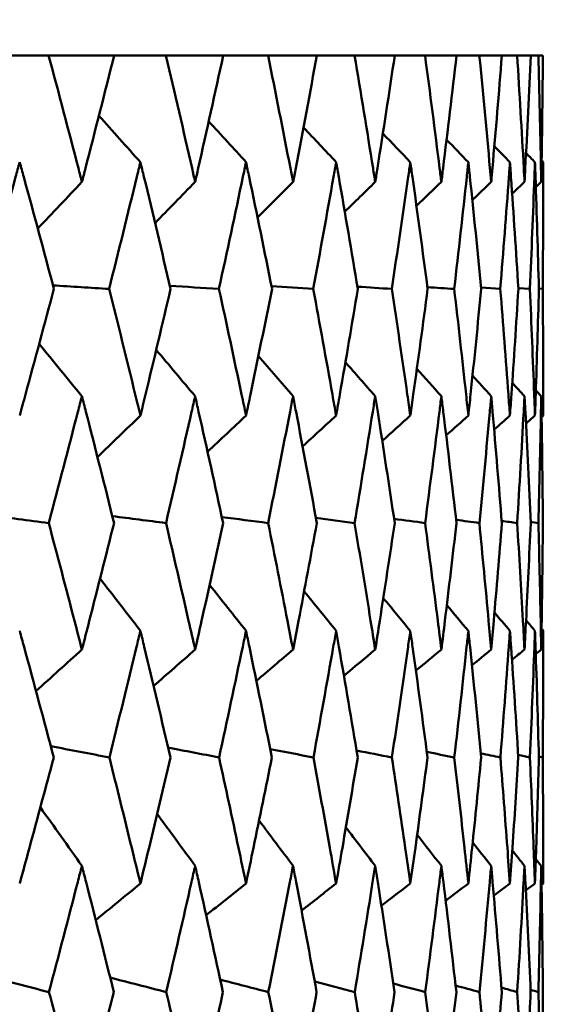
# Model space of a CAD drawing. Header units: millimetres. Extents: x 113 to 2969, y 62 to 2427.
# Tile 196 of 256: x 1380.62 to 1383.09, y 289.85 to 294.49. Entities that reach past the tile are written whole.
import ezdxf

# ---------------------------------------------------------------- set-up
doc = ezdxf.new("R2010")
doc.units = ezdxf.units.MM
doc.header["$LTSCALE"] = 12
doc.layers.add('Widoczne (ISO)', color=7, linetype='Continuous', lineweight=50)

msp = doc.modelspace()

# ---------------------------------------------------------------- linework, layer by layer
at = {"layer": 'Widoczne (ISO)'}
for p, q in [((1380.4801, 294.3264), (1380.7571, 294.3264)), ((1381.0666, 294.3264), (1380.7571, 294.3264)), ((1381.0666, 294.3264), (1381.3114, 294.3264)), ((1381.5821, 294.3264), (1381.3114, 294.3264)), ((1381.5821, 294.3264), (1381.7937, 294.3264)), ((1382.0246, 294.3264), (1381.7937, 294.3264)), ((1382.0246, 294.3264), (1382.2023, 294.3264)), ((1382.3925, 294.3264), (1382.2023, 294.3264)), ((1382.3925, 294.3264), (1382.5355, 294.3264)), ((1382.6842, 294.3264), (1382.5355, 294.3264)), ((1382.6842, 294.3264), (1382.7919, 294.3264)), ((1382.8985, 294.3264), (1382.7919, 294.3264)), ((1382.8985, 294.3264), (1382.9706, 294.3264)), ((1383.0347, 294.3264), (1382.9706, 294.3264)), ((1383.0347, 294.3264), (1383.0708, 294.3264)), ((1383.0922, 294.3264), (1383.0708, 294.3264)), ((1382.8004, 293.2299), (1382.891, 293.2237)), ((1382.9762, 293.2275), (1383.0306, 293.2237)), ((1383.0733, 293.225), (1383.0914, 293.2237)), ((1383.0344, 292.1238), (1383.0709, 292.1186)), ((1383.0731, 291.0158), (1383.0914, 291.0118))]:
    msp.add_line(p, q, dxfattribs=at)
msp.add_circle((1363.0943, 326.3264), 50, dxfattribs=at)
for points, knots in [([(1380.7571, 294.3264), (1380.8047, 294.1487), (1380.8515, 293.9711), (1380.9033, 293.7719), (1380.9089, 293.7503), (1380.9144, 293.7287)], [0, 0, 0, 0, 0.06135239, 0.06135239, 0.06879633, 0.06879633, 0.06879633, 0.06879633]), ([(1380.9144, 293.7287), (1380.92, 293.7503), (1380.9256, 293.7718), (1380.9769, 293.971), (1381.0221, 294.1487), (1381.0666, 294.3264)], [0.05393723, 0.05393723, 0.05393723, 0.05393723, 0.06137399, 0.06137399, 0.12273355, 0.12273355, 0.12273355, 0.12273355]), ([(1381.3114, 294.3264), (1381.3532, 294.1487), (1381.3943, 293.9711), (1381.4396, 293.7719), (1381.4445, 293.7503), (1381.4494, 293.7287)], [0, 0, 0, 0, 0.06135239, 0.06135239, 0.06879633, 0.06879633, 0.06879633, 0.06879633]), ([(1381.4494, 293.7287), (1381.4543, 293.7503), (1381.4591, 293.7718), (1381.5041, 293.971), (1381.5434, 294.1487), (1381.5821, 294.3264)], [0.05393723, 0.05393723, 0.05393723, 0.05393723, 0.06137399, 0.06137399, 0.12273355, 0.12273355, 0.12273355, 0.12273355]), ([(1381.7937, 294.3264), (1381.8297, 294.1487), (1381.8649, 293.9711), (1381.9036, 293.7719), (1381.9078, 293.7503), (1381.9119, 293.7287)], [0, 0, 0, 0, 0.06135239, 0.06135239, 0.06879633, 0.06879633, 0.06879633, 0.06879633]), ([(1381.9119, 293.7287), (1381.9161, 293.7503), (1381.9202, 293.7718), (1381.9585, 293.971), (1381.9919, 294.1487), (1382.0246, 294.3264)], [0.05393723, 0.05393723, 0.05393723, 0.05393723, 0.06137399, 0.06137399, 0.12273355, 0.12273355, 0.12273355, 0.12273355]), ([(1382.2023, 294.3264), (1382.2322, 294.1487), (1382.2614, 293.9711), (1382.2933, 293.7719), (1382.2968, 293.7503), (1382.3002, 293.7287)], [0, 0, 0, 0, 0.06135239, 0.06135239, 0.06879633, 0.06879633, 0.06879633, 0.06879633]), ([(1382.3002, 293.7287), (1382.3036, 293.7503), (1382.307, 293.7718), (1382.3385, 293.971), (1382.3659, 294.1487), (1382.3925, 294.3264)], [0.05393723, 0.05393723, 0.05393723, 0.05393723, 0.06137399, 0.06137399, 0.12273355, 0.12273355, 0.12273355, 0.12273355]), ([(1382.5355, 294.3264), (1382.5593, 294.1487), (1382.5823, 293.9711), (1382.6073, 293.7719), (1382.61, 293.7503), (1382.6126, 293.7287)], [0, 0, 0, 0, 0.06135239, 0.06135239, 0.06879633, 0.06879633, 0.06879633, 0.06879633]), ([(1382.6126, 293.7287), (1382.6153, 293.7503), (1382.618, 293.7718), (1382.6426, 293.971), (1382.6637, 294.1487), (1382.6842, 294.3264)], [0.05393723, 0.05393723, 0.05393723, 0.05393723, 0.06137399, 0.06137399, 0.12273355, 0.12273355, 0.12273355, 0.12273355]), ([(1382.7919, 294.3264), (1382.8095, 294.1487), (1382.8262, 293.9711), (1382.8442, 293.7719), (1382.8462, 293.7503), (1382.8481, 293.7287)], [0, 0, 0, 0, 0.06135239, 0.06135239, 0.06879633, 0.06879633, 0.06879633, 0.06879633]), ([(1382.8481, 293.7287), (1382.85, 293.7503), (1382.8519, 293.7718), (1382.8695, 293.971), (1382.8844, 294.1487), (1382.8985, 294.3264)], [0.05393723, 0.05393723, 0.05393723, 0.05393723, 0.06137399, 0.06137399, 0.12273355, 0.12273355, 0.12273355, 0.12273355]), ([(1382.9706, 294.3264), (1382.9818, 294.1487), (1382.9923, 293.9711), (1383.0032, 293.7719), (1383.0044, 293.7503), (1383.0055, 293.7287)], [0, 0, 0, 0, 0.06135239, 0.06135239, 0.06879633, 0.06879633, 0.06879633, 0.06879633]), ([(1383.0055, 293.7287), (1383.0067, 293.7503), (1383.0078, 293.7718), (1383.0183, 293.971), (1383.0269, 294.1487), (1383.0347, 294.3264)], [0.05393723, 0.05393723, 0.05393723, 0.05393723, 0.06137399, 0.06137399, 0.12273355, 0.12273355, 0.12273355, 0.12273355]), ([(1383.0708, 294.3264), (1383.0757, 294.1487), (1383.0799, 293.9711), (1383.0837, 293.7719), (1383.0841, 293.7503), (1383.0844, 293.7287)], [0, 0, 0, 0, 0.06135239, 0.06135239, 0.06879633, 0.06879633, 0.06879633, 0.06879633]), ([(1383.0844, 293.7287), (1383.0848, 293.7503), (1383.0852, 293.7718), (1383.0886, 293.971), (1383.0908, 294.1487), (1383.0922, 294.3264)], [0.05393723, 0.05393723, 0.05393723, 0.05393723, 0.06137399, 0.06137399, 0.12273355, 0.12273355, 0.12273355, 0.12273355]), ([(1380.6204, 293.8221), (1380.6141, 293.7989), (1380.6077, 293.7757), (1380.5528, 293.5763), (1380.5036, 293.4), (1380.4538, 293.2237)], [0.05804162, 0.05804162, 0.05804162, 0.05804162, 0.06605559, 0.06605559, 0.12689392, 0.12689392, 0.12689392, 0.12689392]), ([(1380.782, 293.2237), (1380.7352, 293.4), (1380.6877, 293.5762), (1380.6332, 293.7757), (1380.6268, 293.7989), (1380.6204, 293.8221)], [0.00523804, 0.00523804, 0.00523804, 0.00523804, 0.06606705, 0.06606705, 0.07409033, 0.07409033, 0.07409033, 0.07409033]), ([(1381.1909, 293.8221), (1381.1852, 293.7989), (1381.1796, 293.7757), (1381.131, 293.5763), (1381.0874, 293.4), (1381.0432, 293.2237)], [0.05804162, 0.05804162, 0.05804162, 0.05804162, 0.06605559, 0.06605559, 0.12689392, 0.12689392, 0.12689392, 0.12689392]), ([(1381.3332, 293.2237), (1381.2921, 293.4), (1381.2503, 293.5762), (1381.2021, 293.7757), (1381.1965, 293.7989), (1381.1909, 293.8221)], [0.00523804, 0.00523804, 0.00523804, 0.00523804, 0.06606705, 0.06606705, 0.07409033, 0.07409033, 0.07409033, 0.07409033]), ([(1381.6898, 293.8221), (1381.685, 293.7989), (1381.6801, 293.7757), (1381.6381, 293.5763), (1381.6003, 293.4), (1381.5618, 293.2237)], [0.05804162, 0.05804162, 0.05804162, 0.05804162, 0.06605559, 0.06605559, 0.12689392, 0.12689392, 0.12689392, 0.12689392]), ([(1381.8125, 293.2237), (1381.7772, 293.4), (1381.7412, 293.5762), (1381.6996, 293.7757), (1381.6947, 293.7989), (1381.6898, 293.8221)], [0.00523804, 0.00523804, 0.00523804, 0.00523804, 0.06606705, 0.06606705, 0.07409033, 0.07409033, 0.07409033, 0.07409033]), ([(1382.1154, 293.8221), (1382.1114, 293.7989), (1382.1073, 293.7757), (1382.0719, 293.5763), (1382.04, 293.4), (1382.0074, 293.2237)], [0.05804162, 0.05804162, 0.05804162, 0.05804162, 0.06605559, 0.06605559, 0.12689392, 0.12689392, 0.12689392, 0.12689392]), ([(1382.2179, 293.2237), (1382.1886, 293.4), (1382.1585, 293.5762), (1382.1236, 293.7757), (1382.1195, 293.7989), (1382.1154, 293.8221)], [0.00523804, 0.00523804, 0.00523804, 0.00523804, 0.06606705, 0.06606705, 0.07409033, 0.07409033, 0.07409033, 0.07409033]), ([(1382.466, 293.8221), (1382.4627, 293.7989), (1382.4594, 293.7757), (1382.4309, 293.5763), (1382.405, 293.4), (1382.3785, 293.2237)], [0.05804162, 0.05804162, 0.05804162, 0.05804162, 0.06605559, 0.06605559, 0.12689392, 0.12689392, 0.12689392, 0.12689392]), ([(1382.5479, 293.2237), (1382.5246, 293.4), (1382.5006, 293.5762), (1382.4725, 293.7757), (1382.4693, 293.7989), (1382.466, 293.8221)], [0.00523804, 0.00523804, 0.00523804, 0.00523804, 0.06606705, 0.06606705, 0.07409033, 0.07409033, 0.07409033, 0.07409033]), ([(1382.7401, 293.8221), (1382.7376, 293.7989), (1382.7351, 293.7757), (1382.7136, 293.5763), (1382.6938, 293.4), (1382.6734, 293.2237)], [0.05804162, 0.05804162, 0.05804162, 0.05804162, 0.06605559, 0.06605559, 0.12689392, 0.12689392, 0.12689392, 0.12689392]), ([(1382.801, 293.2237), (1382.7839, 293.4), (1382.7661, 293.5762), (1382.745, 293.7757), (1382.7425, 293.7989), (1382.7401, 293.8221)], [0.00523804, 0.00523804, 0.00523804, 0.00523804, 0.06606705, 0.06606705, 0.07409033, 0.07409033, 0.07409033, 0.07409033]), ([(1382.9366, 293.8221), (1382.9349, 293.7989), (1382.9333, 293.7757), (1382.9188, 293.5763), (1382.9053, 293.4), (1382.891, 293.2237)], [0.05804162, 0.05804162, 0.05804162, 0.05804162, 0.06605559, 0.06605559, 0.12689392, 0.12689392, 0.12689392, 0.12689392]), ([(1382.9764, 293.2237), (1382.9655, 293.4), (1382.9539, 293.5762), (1382.9399, 293.7757), (1382.9383, 293.7989), (1382.9366, 293.8221)], [0.00523804, 0.00523804, 0.00523804, 0.00523804, 0.06606705, 0.06606705, 0.07409033, 0.07409033, 0.07409033, 0.07409033]), ([(1383.0548, 293.8221), (1383.054, 293.7989), (1383.0532, 293.7757), (1383.0458, 293.5763), (1383.0386, 293.4), (1383.0306, 293.2237)], [0.05804162, 0.05804162, 0.05804162, 0.05804162, 0.06605559, 0.06605559, 0.12689392, 0.12689392, 0.12689392, 0.12689392]), ([(1383.0733, 293.2237), (1383.0687, 293.4), (1383.0634, 293.5762), (1383.0565, 293.7757), (1383.0557, 293.7989), (1383.0548, 293.8221)], [0.00523804, 0.00523804, 0.00523804, 0.00523804, 0.06606705, 0.06606705, 0.07409033, 0.07409033, 0.07409033, 0.07409033]), ([(1383.0943, 293.8221), (1383.0943, 293.7989), (1383.0943, 293.7757), (1383.0941, 293.5763), (1383.0931, 293.4), (1383.0914, 293.2237)], [0.05804162, 0.05804162, 0.05804162, 0.05804162, 0.06605559, 0.06605559, 0.12689392, 0.12689392, 0.12689392, 0.12689392]), ([(1380.6204, 292.6255), (1380.6296, 292.6589), (1380.6388, 292.6924), (1380.6932, 292.8918), (1380.7379, 293.0578), (1380.782, 293.2237)], [0.04993807, 0.04993807, 0.04993807, 0.04993807, 0.0614821, 0.0614821, 0.11877783, 0.11877783, 0.11877783, 0.11877783]), ([(1381.0432, 293.2237), (1381.0849, 293.0578), (1381.126, 292.8919), (1381.1746, 292.6924), (1381.1827, 292.659), (1381.1909, 292.6255)], [0.00418374, 0.00418374, 0.00418374, 0.00418374, 0.06147247, 0.06147247, 0.07302352, 0.07302352, 0.07302352, 0.07302352]), ([(1381.1909, 292.6255), (1381.199, 292.6589), (1381.207, 292.6924), (1381.2551, 292.8918), (1381.2945, 293.0578), (1381.3332, 293.2237)], [0.04993807, 0.04993807, 0.04993807, 0.04993807, 0.0614821, 0.0614821, 0.11877783, 0.11877783, 0.11877783, 0.11877783]), ([(1381.5618, 293.2237), (1381.5981, 293.0578), (1381.6337, 292.8919), (1381.6758, 292.6924), (1381.6828, 292.659), (1381.6898, 292.6255)], [0.00418374, 0.00418374, 0.00418374, 0.00418374, 0.06147247, 0.06147247, 0.07302352, 0.07302352, 0.07302352, 0.07302352]), ([(1381.6898, 292.6255), (1381.6968, 292.6589), (1381.7038, 292.6924), (1381.7453, 292.8918), (1381.7792, 293.0578), (1381.8125, 293.2237)], [0.04993807, 0.04993807, 0.04993807, 0.04993807, 0.0614821, 0.0614821, 0.11877783, 0.11877783, 0.11877783, 0.11877783]), ([(1382.0074, 293.2237), (1382.0382, 293.0578), (1382.0683, 292.8919), (1382.1036, 292.6924), (1382.1096, 292.659), (1382.1154, 292.6255)], [0.00418374, 0.00418374, 0.00418374, 0.00418374, 0.06147247, 0.06147247, 0.07302352, 0.07302352, 0.07302352, 0.07302352]), ([(1382.1154, 292.6255), (1382.1213, 292.6589), (1382.1272, 292.6924), (1382.1619, 292.8918), (1382.1903, 293.0578), (1382.2179, 293.2237)], [0.04993807, 0.04993807, 0.04993807, 0.04993807, 0.0614821, 0.0614821, 0.11877783, 0.11877783, 0.11877783, 0.11877783]), ([(1382.3785, 293.2237), (1382.4035, 293.0578), (1382.4279, 292.8919), (1382.4565, 292.6924), (1382.4612, 292.659), (1382.466, 292.6255)], [0.00418374, 0.00418374, 0.00418374, 0.00418374, 0.06147247, 0.06147247, 0.07302352, 0.07302352, 0.07302352, 0.07302352]), ([(1382.466, 292.6255), (1382.4707, 292.6589), (1382.4754, 292.6924), (1382.5033, 292.8918), (1382.5259, 293.0578), (1382.5479, 293.2237)], [0.04993807, 0.04993807, 0.04993807, 0.04993807, 0.0614821, 0.0614821, 0.11877783, 0.11877783, 0.11877783, 0.11877783]), ([(1382.6734, 293.2237), (1382.6927, 293.0578), (1382.7113, 292.8919), (1382.7329, 292.6924), (1382.7365, 292.659), (1382.7401, 292.6255)], [0.00418374, 0.00418374, 0.00418374, 0.00418374, 0.06147247, 0.06147247, 0.07302352, 0.07302352, 0.07302352, 0.07302352]), ([(1382.7401, 292.6255), (1382.7436, 292.6589), (1382.7472, 292.6924), (1382.7681, 292.8918), (1382.7849, 293.0578), (1382.801, 293.2237)], [0.04993807, 0.04993807, 0.04993807, 0.04993807, 0.0614821, 0.0614821, 0.11877783, 0.11877783, 0.11877783, 0.11877783]), ([(1382.891, 293.2237), (1382.9045, 293.0578), (1382.9173, 292.8919), (1382.9318, 292.6924), (1382.9342, 292.659), (1382.9366, 292.6255)], [0.00418374, 0.00418374, 0.00418374, 0.00418374, 0.06147247, 0.06147247, 0.07302352, 0.07302352, 0.07302352, 0.07302352]), ([(1382.9366, 292.6255), (1382.939, 292.6589), (1382.9413, 292.6924), (1382.9553, 292.8918), (1382.9662, 293.0578), (1382.9764, 293.2237)], [0.04993807, 0.04993807, 0.04993807, 0.04993807, 0.0614821, 0.0614821, 0.11877783, 0.11877783, 0.11877783, 0.11877783]), ([(1383.0306, 293.2237), (1383.0381, 293.0578), (1383.045, 292.8919), (1383.0524, 292.6924), (1383.0536, 292.659), (1383.0548, 292.6255)], [0.00418374, 0.00418374, 0.00418374, 0.00418374, 0.06147247, 0.06147247, 0.07302352, 0.07302352, 0.07302352, 0.07302352]), ([(1383.0548, 292.6255), (1383.056, 292.6589), (1383.0572, 292.6924), (1383.064, 292.8918), (1383.069, 293.0578), (1383.0733, 293.2237)], [0.04993807, 0.04993807, 0.04993807, 0.04993807, 0.0614821, 0.0614821, 0.11877783, 0.11877783, 0.11877783, 0.11877783]), ([(1383.0914, 293.2237), (1383.093, 293.0578), (1383.094, 292.8919), (1383.0943, 292.6924), (1383.0943, 292.659), (1383.0943, 292.6255)], [0.00418374, 0.00418374, 0.00418374, 0.00418374, 0.06147247, 0.06147247, 0.07302352, 0.07302352, 0.07302352, 0.07302352]), ([(1380.9144, 292.7175), (1380.9081, 292.693), (1380.9018, 292.6685), (1380.8501, 292.4689), (1380.8042, 292.2938), (1380.7576, 292.1186)], [0.06241522, 0.06241522, 0.06241522, 0.06241522, 0.0708546, 0.0708546, 0.13127416, 0.13127416, 0.13127416, 0.13127416]), ([(1381.0662, 292.1186), (1381.0226, 292.2937), (1380.9783, 292.4689), (1380.9271, 292.6685), (1380.9208, 292.693), (1380.9144, 292.7175)], [0.01044349, 0.01044349, 0.01044349, 0.01044349, 0.07085106, 0.07085106, 0.07930241, 0.07930241, 0.07930241, 0.07930241]), ([(1381.4494, 292.7175), (1381.4439, 292.693), (1381.4384, 292.6685), (1381.3931, 292.4689), (1381.3528, 292.2938), (1381.3118, 292.1186)], [0.06241522, 0.06241522, 0.06241522, 0.06241522, 0.0708546, 0.0708546, 0.13127416, 0.13127416, 0.13127416, 0.13127416]), ([(1381.5817, 292.1186), (1381.5438, 292.2937), (1381.5052, 292.4689), (1381.4604, 292.6685), (1381.4549, 292.693), (1381.4494, 292.7175)], [0.01044349, 0.01044349, 0.01044349, 0.01044349, 0.07085106, 0.07085106, 0.07930241, 0.07930241, 0.07930241, 0.07930241]), ([(1381.9119, 292.7175), (1381.9072, 292.693), (1381.9025, 292.6685), (1381.8639, 292.4689), (1381.8293, 292.2938), (1381.7941, 292.1186)], [0.06241522, 0.06241522, 0.06241522, 0.06241522, 0.0708546, 0.0708546, 0.13127416, 0.13127416, 0.13127416, 0.13127416]), ([(1382.0243, 292.1186), (1381.9923, 292.2937), (1381.9595, 292.4689), (1381.9213, 292.6685), (1381.9166, 292.693), (1381.9119, 292.7175)], [0.01044349, 0.01044349, 0.01044349, 0.01044349, 0.07085106, 0.07085106, 0.07930241, 0.07930241, 0.07930241, 0.07930241]), ([(1382.3002, 292.7175), (1382.2963, 292.693), (1382.2924, 292.6685), (1382.2606, 292.4689), (1382.2319, 292.2938), (1382.2026, 292.1186)], [0.06241522, 0.06241522, 0.06241522, 0.06241522, 0.0708546, 0.0708546, 0.13127416, 0.13127416, 0.13127416, 0.13127416]), ([(1382.3922, 292.1186), (1382.3661, 292.2937), (1382.3393, 292.4689), (1382.3079, 292.6685), (1382.3041, 292.693), (1382.3002, 292.7175)], [0.01044349, 0.01044349, 0.01044349, 0.01044349, 0.07085106, 0.07085106, 0.07930241, 0.07930241, 0.07930241, 0.07930241]), ([(1382.6126, 292.7175), (1382.6096, 292.693), (1382.6066, 292.6685), (1382.5816, 292.4689), (1382.559, 292.2938), (1382.5357, 292.1186)], [0.06241522, 0.06241522, 0.06241522, 0.06241522, 0.0708546, 0.0708546, 0.13127416, 0.13127416, 0.13127416, 0.13127416]), ([(1382.684, 292.1186), (1382.6639, 292.2937), (1382.6432, 292.4689), (1382.6187, 292.6685), (1382.6157, 292.693), (1382.6126, 292.7175)], [0.01044349, 0.01044349, 0.01044349, 0.01044349, 0.07085106, 0.07085106, 0.07930241, 0.07930241, 0.07930241, 0.07930241]), ([(1382.8481, 292.7175), (1382.8459, 292.693), (1382.8437, 292.6685), (1382.8258, 292.4689), (1382.8093, 292.2938), (1382.7921, 292.1186)], [0.06241522, 0.06241522, 0.06241522, 0.06241522, 0.0708546, 0.0708546, 0.13127416, 0.13127416, 0.13127416, 0.13127416]), ([(1382.8984, 292.1186), (1382.8845, 292.2937), (1382.8699, 292.4689), (1382.8524, 292.6685), (1382.8503, 292.693), (1382.8481, 292.7175)], [0.01044349, 0.01044349, 0.01044349, 0.01044349, 0.07085106, 0.07085106, 0.07930241, 0.07930241, 0.07930241, 0.07930241]), ([(1383.0055, 292.7175), (1383.0042, 292.693), (1383.0029, 292.6685), (1382.992, 292.4689), (1382.9817, 292.2938), (1382.9707, 292.1186)], [0.06241522, 0.06241522, 0.06241522, 0.06241522, 0.0708546, 0.0708546, 0.13127416, 0.13127416, 0.13127416, 0.13127416]), ([(1383.0347, 292.1186), (1383.027, 292.2937), (1383.0186, 292.4689), (1383.0082, 292.6685), (1383.0069, 292.693), (1383.0055, 292.7175)], [0.01044349, 0.01044349, 0.01044349, 0.01044349, 0.07085106, 0.07085106, 0.07930241, 0.07930241, 0.07930241, 0.07930241]), ([(1383.0844, 292.7175), (1383.084, 292.693), (1383.0836, 292.6685), (1383.0798, 292.4689), (1383.0757, 292.2938), (1383.0709, 292.1186)], [0.06241522, 0.06241522, 0.06241522, 0.06241522, 0.0708546, 0.0708546, 0.13127416, 0.13127416, 0.13127416, 0.13127416]), ([(1383.0922, 292.1186), (1383.0908, 292.2937), (1383.0886, 292.4689), (1383.0853, 292.6685), (1383.0849, 292.693), (1383.0844, 292.7175)], [0.01044349, 0.01044349, 0.01044349, 0.01044349, 0.07085106, 0.07085106, 0.07930241, 0.07930241, 0.07930241, 0.07930241]), ([(1380.7576, 292.1186), (1380.7987, 291.9645), (1380.8393, 291.8105), (1380.8911, 291.6113), (1380.9028, 291.5662), (1380.9144, 291.521)], [0.00838421, 0.00838421, 0.00838421, 0.00838421, 0.06155515, 0.06155515, 0.07712864, 0.07712864, 0.07712864, 0.07712864]), ([(1380.9144, 291.521), (1380.9261, 291.5661), (1380.9377, 291.6112), (1380.9887, 291.8104), (1381.0277, 291.9645), (1381.0662, 292.1186)], [0.04598621, 0.04598621, 0.04598621, 0.04598621, 0.06155279, 0.06155279, 0.11473062, 0.11473062, 0.11473062, 0.11473062]), ([(1381.3118, 292.1186), (1381.3479, 291.9645), (1381.3836, 291.8105), (1381.429, 291.6113), (1381.4392, 291.5662), (1381.4494, 291.521)], [0.00838421, 0.00838421, 0.00838421, 0.00838421, 0.06155515, 0.06155515, 0.07712864, 0.07712864, 0.07712864, 0.07712864]), ([(1381.4494, 291.521), (1381.4596, 291.5661), (1381.4697, 291.6112), (1381.5143, 291.8104), (1381.5483, 291.9645), (1381.5817, 292.1186)], [0.04598621, 0.04598621, 0.04598621, 0.04598621, 0.06155279, 0.06155279, 0.11473062, 0.11473062, 0.11473062, 0.11473062]), ([(1381.7941, 292.1186), (1381.8252, 291.9645), (1381.8557, 291.8105), (1381.8945, 291.6113), (1381.9032, 291.5662), (1381.9119, 291.521)], [0.00838421, 0.00838421, 0.00838421, 0.00838421, 0.06155515, 0.06155515, 0.07712864, 0.07712864, 0.07712864, 0.07712864]), ([(1381.9119, 291.521), (1381.9206, 291.5661), (1381.9293, 291.6112), (1381.9672, 291.8104), (1381.996, 291.9645), (1382.0243, 292.1186)], [0.04598621, 0.04598621, 0.04598621, 0.04598621, 0.06155279, 0.06155279, 0.11473062, 0.11473062, 0.11473062, 0.11473062]), ([(1382.2026, 292.1186), (1382.2285, 291.9645), (1382.2538, 291.8105), (1382.2858, 291.6113), (1382.293, 291.5662), (1382.3002, 291.521)], [0.00838421, 0.00838421, 0.00838421, 0.00838421, 0.06155515, 0.06155515, 0.07712864, 0.07712864, 0.07712864, 0.07712864]), ([(1382.3002, 291.521), (1382.3073, 291.5661), (1382.3144, 291.6112), (1382.3456, 291.8104), (1382.3692, 291.9645), (1382.3922, 292.1186)], [0.04598621, 0.04598621, 0.04598621, 0.04598621, 0.06155279, 0.06155279, 0.11473062, 0.11473062, 0.11473062, 0.11473062]), ([(1382.5357, 292.1186), (1382.5563, 291.9645), (1382.5763, 291.8105), (1382.6014, 291.6113), (1382.607, 291.5662), (1382.6126, 291.521)], [0.00838421, 0.00838421, 0.00838421, 0.00838421, 0.06155515, 0.06155515, 0.07712864, 0.07712864, 0.07712864, 0.07712864]), ([(1382.6126, 291.521), (1382.6182, 291.5661), (1382.6238, 291.6112), (1382.6481, 291.8104), (1382.6663, 291.9645), (1382.684, 292.1186)], [0.04598621, 0.04598621, 0.04598621, 0.04598621, 0.06155279, 0.06155279, 0.11473062, 0.11473062, 0.11473062, 0.11473062]), ([(1382.7921, 292.1186), (1382.8072, 291.9645), (1382.8218, 291.8105), (1382.84, 291.6113), (1382.8441, 291.5662), (1382.8481, 291.521)], [0.00838421, 0.00838421, 0.00838421, 0.00838421, 0.06155515, 0.06155515, 0.07712864, 0.07712864, 0.07712864, 0.07712864]), ([(1382.8481, 291.521), (1382.8521, 291.5661), (1382.8561, 291.6112), (1382.8733, 291.8104), (1382.8862, 291.9645), (1382.8984, 292.1186)], [0.04598621, 0.04598621, 0.04598621, 0.04598621, 0.06155279, 0.06155279, 0.11473062, 0.11473062, 0.11473062, 0.11473062]), ([(1382.9707, 292.1186), (1382.9804, 291.9645), (1382.9896, 291.8105), (1383.0007, 291.6113), (1383.0031, 291.5662), (1383.0055, 291.521)], [0.00838421, 0.00838421, 0.00838421, 0.00838421, 0.06155515, 0.06155515, 0.07712864, 0.07712864, 0.07712864, 0.07712864]), ([(1383.0055, 291.521), (1383.008, 291.5661), (1383.0103, 291.6112), (1383.0206, 291.8104), (1383.0279, 291.9645), (1383.0347, 292.1186)], [0.04598621, 0.04598621, 0.04598621, 0.04598621, 0.06155279, 0.06155279, 0.11473062, 0.11473062, 0.11473062, 0.11473062]), ([(1383.0709, 292.1186), (1383.0751, 291.9645), (1383.0788, 291.8105), (1383.0828, 291.6113), (1383.0836, 291.5662), (1383.0844, 291.521)], [0.00838421, 0.00838421, 0.00838421, 0.00838421, 0.06155515, 0.06155515, 0.07712864, 0.07712864, 0.07712864, 0.07712864]), ([(1383.0844, 291.521), (1383.0852, 291.5661), (1383.086, 291.6112), (1383.0891, 291.8104), (1383.091, 291.9645), (1383.0922, 292.1186)], [0.04598621, 0.04598621, 0.04598621, 0.04598621, 0.06155279, 0.06155279, 0.11473062, 0.11473062, 0.11473062, 0.11473062]), ([(1380.7811, 291.0118), (1380.7351, 291.1858), (1380.6884, 291.3598), (1380.6343, 291.5592), (1380.6274, 291.5845), (1380.6204, 291.6098)], [0.01556037, 0.01556037, 0.01556037, 0.01556037, 0.07555527, 0.07555527, 0.08428623, 0.08428623, 0.08428623, 0.08428623]), ([(1381.1909, 291.6098), (1381.1848, 291.5845), (1381.1786, 291.5593), (1381.1303, 291.3599), (1381.0875, 291.1859), (1381.0441, 291.0118)], [0.06686277, 0.06686277, 0.06686277, 0.06686277, 0.07557848, 0.07557848, 0.13558897, 0.13558897, 0.13558897, 0.13558897]), ([(1381.3325, 291.0118), (1381.292, 291.1858), (1381.2509, 291.3598), (1381.2031, 291.5592), (1381.197, 291.5845), (1381.1909, 291.6098)], [0.01556037, 0.01556037, 0.01556037, 0.01556037, 0.07555527, 0.07555527, 0.08428623, 0.08428623, 0.08428623, 0.08428623]), ([(1381.6898, 291.6098), (1381.6846, 291.5845), (1381.6793, 291.5593), (1381.6375, 291.3599), (1381.6003, 291.1859), (1381.5625, 291.0118)], [0.06686277, 0.06686277, 0.06686277, 0.06686277, 0.07557848, 0.07557848, 0.13558897, 0.13558897, 0.13558897, 0.13558897]), ([(1381.8119, 291.0118), (1381.7771, 291.1858), (1381.7417, 291.3598), (1381.7004, 291.5592), (1381.6951, 291.5845), (1381.6898, 291.6098)], [0.01556037, 0.01556037, 0.01556037, 0.01556037, 0.07555527, 0.07555527, 0.08428623, 0.08428623, 0.08428623, 0.08428623]), ([(1382.1154, 291.6098), (1382.111, 291.5845), (1382.1066, 291.5593), (1382.0714, 291.3599), (1382.0401, 291.1859), (1382.0081, 291.0118)], [0.06686277, 0.06686277, 0.06686277, 0.06686277, 0.07557848, 0.07557848, 0.13558897, 0.13558897, 0.13558897, 0.13558897]), ([(1382.2174, 291.0118), (1382.1885, 291.1858), (1382.159, 291.3598), (1382.1243, 291.5592), (1382.1199, 291.5845), (1382.1154, 291.6098)], [0.01556037, 0.01556037, 0.01556037, 0.01556037, 0.07555527, 0.07555527, 0.08428623, 0.08428623, 0.08428623, 0.08428623]), ([(1382.466, 291.6098), (1382.4624, 291.5845), (1382.4588, 291.5593), (1382.4305, 291.3599), (1382.4051, 291.1859), (1382.379, 291.0118)], [0.06686277, 0.06686277, 0.06686277, 0.06686277, 0.07557848, 0.07557848, 0.13558897, 0.13558897, 0.13558897, 0.13558897]), ([(1382.5474, 291.0118), (1382.5245, 291.1858), (1382.5009, 291.3598), (1382.4731, 291.5592), (1382.4695, 291.5845), (1382.466, 291.6098)], [0.01556037, 0.01556037, 0.01556037, 0.01556037, 0.07555527, 0.07555527, 0.08428623, 0.08428623, 0.08428623, 0.08428623]), ([(1382.7401, 291.6098), (1382.7374, 291.5845), (1382.7347, 291.5593), (1382.7133, 291.3599), (1382.6939, 291.1859), (1382.6738, 291.0118)], [0.06686277, 0.06686277, 0.06686277, 0.06686277, 0.07557848, 0.07557848, 0.13558897, 0.13558897, 0.13558897, 0.13558897]), ([(1382.8007, 291.0118), (1382.7839, 291.1858), (1382.7663, 291.3598), (1382.7454, 291.5592), (1382.7427, 291.5845), (1382.7401, 291.6098)], [0.01556037, 0.01556037, 0.01556037, 0.01556037, 0.07555527, 0.07555527, 0.08428623, 0.08428623, 0.08428623, 0.08428623]), ([(1382.9366, 291.6098), (1382.9348, 291.5845), (1382.933, 291.5593), (1382.9186, 291.3599), (1382.9053, 291.1859), (1382.8913, 291.0118)], [0.06686277, 0.06686277, 0.06686277, 0.06686277, 0.07557848, 0.07557848, 0.13558897, 0.13558897, 0.13558897, 0.13558897]), ([(1382.9762, 291.0118), (1382.9655, 291.1858), (1382.9541, 291.3598), (1382.9402, 291.5592), (1382.9384, 291.5845), (1382.9366, 291.6098)], [0.01556037, 0.01556037, 0.01556037, 0.01556037, 0.07555527, 0.07555527, 0.08428623, 0.08428623, 0.08428623, 0.08428623]), ([(1383.0548, 291.6098), (1383.0539, 291.5845), (1383.053, 291.5593), (1383.0457, 291.3599), (1383.0386, 291.1859), (1383.0307, 291.0118)], [0.06686277, 0.06686277, 0.06686277, 0.06686277, 0.07557848, 0.07557848, 0.13558897, 0.13558897, 0.13558897, 0.13558897]), ([(1383.0732, 291.0118), (1383.0687, 291.1858), (1383.0635, 291.3598), (1383.0566, 291.5592), (1383.0557, 291.5845), (1383.0548, 291.6098)], [0.01556037, 0.01556037, 0.01556037, 0.01556037, 0.07555527, 0.07555527, 0.08428623, 0.08428623, 0.08428623, 0.08428623]), ([(1383.0943, 291.6098), (1383.0943, 291.5845), (1383.0943, 291.5593), (1383.0941, 291.3599), (1383.0931, 291.1859), (1383.0914, 291.0118)], [0.06686277, 0.06686277, 0.06686277, 0.06686277, 0.07557848, 0.07557848, 0.13558897, 0.13558897, 0.13558897, 0.13558897]), ([(1380.6204, 290.4163), (1380.6359, 290.4728), (1380.6513, 290.5293), (1380.7053, 290.7278), (1380.7434, 290.8698), (1380.7811, 291.0118)], [0.04208868, 0.04208868, 0.04208868, 0.04208868, 0.06158988, 0.06158988, 0.11059803, 0.11059803, 0.11059803, 0.11059803]), ([(1381.0441, 291.0118), (1381.0797, 290.8698), (1381.1148, 290.7278), (1381.1634, 290.5293), (1381.1772, 290.4728), (1381.1909, 290.4163)], [0.01259731, 0.01259731, 0.01259731, 0.01259731, 0.06159863, 0.06159863, 0.08110666, 0.08110666, 0.08110666, 0.08110666]), ([(1381.1909, 290.4163), (1381.2045, 290.4728), (1381.2181, 290.5293), (1381.2657, 290.7278), (1381.2993, 290.8698), (1381.3325, 291.0118)], [0.04208868, 0.04208868, 0.04208868, 0.04208868, 0.06158988, 0.06158988, 0.11059803, 0.11059803, 0.11059803, 0.11059803]), ([(1381.5625, 291.0118), (1381.5935, 290.8698), (1381.624, 290.7278), (1381.6661, 290.5293), (1381.678, 290.4728), (1381.6898, 290.4163)], [0.01259731, 0.01259731, 0.01259731, 0.01259731, 0.06159863, 0.06159863, 0.08110666, 0.08110666, 0.08110666, 0.08110666]), ([(1381.6898, 290.4163), (1381.7017, 290.4728), (1381.7134, 290.5293), (1381.7545, 290.7278), (1381.7834, 290.8698), (1381.8119, 291.0118)], [0.04208868, 0.04208868, 0.04208868, 0.04208868, 0.06158988, 0.06158988, 0.11059803, 0.11059803, 0.11059803, 0.11059803]), ([(1382.0081, 291.0118), (1382.0343, 290.8698), (1382.0601, 290.7278), (1382.0955, 290.5293), (1382.1055, 290.4728), (1382.1154, 290.4163)], [0.01259731, 0.01259731, 0.01259731, 0.01259731, 0.06159863, 0.06159863, 0.08110666, 0.08110666, 0.08110666, 0.08110666]), ([(1382.1154, 290.4163), (1382.1254, 290.4728), (1382.1352, 290.5293), (1382.1696, 290.7278), (1382.1937, 290.8698), (1382.2174, 291.0118)], [0.04208868, 0.04208868, 0.04208868, 0.04208868, 0.06158988, 0.06158988, 0.11059803, 0.11059803, 0.11059803, 0.11059803]), ([(1382.379, 291.0118), (1382.4004, 290.8698), (1382.4213, 290.7278), (1382.4499, 290.5293), (1382.458, 290.4728), (1382.466, 290.4163)], [0.01259731, 0.01259731, 0.01259731, 0.01259731, 0.06159863, 0.06159863, 0.08110666, 0.08110666, 0.08110666, 0.08110666]), ([(1382.466, 290.4163), (1382.474, 290.4728), (1382.4819, 290.5293), (1382.5094, 290.7278), (1382.5287, 290.8698), (1382.5474, 291.0118)], [0.04208868, 0.04208868, 0.04208868, 0.04208868, 0.06158988, 0.06158988, 0.11059803, 0.11059803, 0.11059803, 0.11059803]), ([(1382.6738, 291.0118), (1382.6902, 290.8698), (1382.7062, 290.7278), (1382.7279, 290.5293), (1382.734, 290.4728), (1382.7401, 290.4163)], [0.01259731, 0.01259731, 0.01259731, 0.01259731, 0.06159863, 0.06159863, 0.08110666, 0.08110666, 0.08110666, 0.08110666]), ([(1382.7401, 290.4163), (1382.7461, 290.4728), (1382.752, 290.5293), (1382.7726, 290.7278), (1382.7869, 290.8698), (1382.8007, 291.0118)], [0.04208868, 0.04208868, 0.04208868, 0.04208868, 0.06158988, 0.06158988, 0.11059803, 0.11059803, 0.11059803, 0.11059803]), ([(1382.8913, 291.0118), (1382.9028, 290.8698), (1382.9138, 290.7278), (1382.9285, 290.5293), (1382.9326, 290.4728), (1382.9366, 290.4163)], [0.01259731, 0.01259731, 0.01259731, 0.01259731, 0.06159863, 0.06159863, 0.08110666, 0.08110666, 0.08110666, 0.08110666]), ([(1382.9366, 290.4163), (1382.9406, 290.4728), (1382.9446, 290.5293), (1382.9582, 290.7278), (1382.9674, 290.8698), (1382.9762, 291.0118)], [0.04208868, 0.04208868, 0.04208868, 0.04208868, 0.06158988, 0.06158988, 0.11059803, 0.11059803, 0.11059803, 0.11059803]), ([(1383.0307, 291.0118), (1383.0371, 290.8698), (1383.0431, 290.7278), (1383.0507, 290.5293), (1383.0528, 290.4728), (1383.0548, 290.4163)], [0.01259731, 0.01259731, 0.01259731, 0.01259731, 0.06159863, 0.06159863, 0.08110666, 0.08110666, 0.08110666, 0.08110666]), ([(1383.0548, 290.4163), (1383.0569, 290.4728), (1383.0588, 290.5293), (1383.0653, 290.7278), (1383.0695, 290.8698), (1383.0732, 291.0118)], [0.04208868, 0.04208868, 0.04208868, 0.04208868, 0.06158988, 0.06158988, 0.11059803, 0.11059803, 0.11059803, 0.11059803]), ([(1383.0914, 291.0118), (1383.0928, 290.8698), (1383.0937, 290.7278), (1383.0942, 290.5293), (1383.0943, 290.4728), (1383.0943, 290.4163)], [0.01259731, 0.01259731, 0.01259731, 0.01259731, 0.06159863, 0.06159863, 0.08110666, 0.08110666, 0.08110666, 0.08110666]), ([(1380.9144, 290.5001), (1380.9079, 290.4745), (1380.9013, 290.449), (1380.8501, 290.2504), (1380.8048, 290.0773), (1380.7589, 289.9042)], [0.07138254, 0.07138254, 0.07138254, 0.07138254, 0.08018544, 0.08018544, 0.13983561, 0.13983561, 0.13983561, 0.13983561]), ([(1381.0649, 289.9042), (1381.022, 290.0773), (1380.9784, 290.2503), (1380.9276, 290.4489), (1380.921, 290.4745), (1380.9144, 290.5001)], [0.02053386, 0.02053386, 0.02053386, 0.02053386, 0.08016461, 0.08016461, 0.08898694, 0.08898694, 0.08898694, 0.08898694]), ([(1381.4494, 290.5001), (1381.4437, 290.4745), (1381.4379, 290.449), (1381.3931, 290.2504), (1381.3533, 290.0773), (1381.313, 289.9042)], [0.07138254, 0.07138254, 0.07138254, 0.07138254, 0.08018544, 0.08018544, 0.13983561, 0.13983561, 0.13983561, 0.13983561]), ([(1381.5806, 289.9042), (1381.5433, 290.0773), (1381.5053, 290.2503), (1381.4609, 290.4489), (1381.4552, 290.4745), (1381.4494, 290.5001)], [0.02053386, 0.02053386, 0.02053386, 0.02053386, 0.08016461, 0.08016461, 0.08898694, 0.08898694, 0.08898694, 0.08898694]), ([(1381.9119, 290.5001), (1381.907, 290.4745), (1381.9021, 290.449), (1381.8638, 290.2504), (1381.8298, 290.0773), (1381.7951, 289.9042)], [0.07138254, 0.07138254, 0.07138254, 0.07138254, 0.08018544, 0.08018544, 0.13983561, 0.13983561, 0.13983561, 0.13983561]), ([(1382.0234, 289.9042), (1381.9918, 290.0773), (1381.9596, 290.2503), (1381.9217, 290.4489), (1381.9168, 290.4745), (1381.9119, 290.5001)], [0.02053386, 0.02053386, 0.02053386, 0.02053386, 0.08016461, 0.08016461, 0.08898694, 0.08898694, 0.08898694, 0.08898694]), ([(1382.3002, 290.5001), (1382.2962, 290.4745), (1382.2921, 290.449), (1382.2605, 290.2504), (1382.2323, 290.0773), (1382.2034, 289.9042)], [0.07138254, 0.07138254, 0.07138254, 0.07138254, 0.08018544, 0.08018544, 0.13983561, 0.13983561, 0.13983561, 0.13983561]), ([(1382.3915, 289.9042), (1382.3658, 290.0773), (1382.3394, 290.2503), (1382.3082, 290.4489), (1382.3042, 290.4745), (1382.3002, 290.5001)], [0.02053386, 0.02053386, 0.02053386, 0.02053386, 0.08016461, 0.08016461, 0.08898694, 0.08898694, 0.08898694, 0.08898694]), ([(1382.6126, 290.5001), (1382.6095, 290.4745), (1382.6063, 290.449), (1382.5816, 290.2504), (1382.5593, 290.0773), (1382.5364, 289.9042)], [0.07138254, 0.07138254, 0.07138254, 0.07138254, 0.08018544, 0.08018544, 0.13983561, 0.13983561, 0.13983561, 0.13983561]), ([(1382.6834, 289.9042), (1382.6637, 290.0773), (1382.6432, 290.2503), (1382.6189, 290.4489), (1382.6158, 290.4745), (1382.6126, 290.5001)], [0.02053386, 0.02053386, 0.02053386, 0.02053386, 0.08016461, 0.08016461, 0.08898694, 0.08898694, 0.08898694, 0.08898694]), ([(1382.8481, 290.5001), (1382.8458, 290.4745), (1382.8435, 290.449), (1382.8257, 290.2504), (1382.8095, 290.0773), (1382.7926, 289.9042)], [0.07138254, 0.07138254, 0.07138254, 0.07138254, 0.08018544, 0.08018544, 0.13983561, 0.13983561, 0.13983561, 0.13983561]), ([(1382.898, 289.9042), (1382.8843, 290.0773), (1382.8699, 290.2503), (1382.8526, 290.4489), (1382.8503, 290.4745), (1382.8481, 290.5001)], [0.02053386, 0.02053386, 0.02053386, 0.02053386, 0.08016461, 0.08016461, 0.08898694, 0.08898694, 0.08898694, 0.08898694]), ([(1383.0055, 290.5001), (1383.0042, 290.4745), (1383.0028, 290.449), (1382.992, 290.2504), (1382.9819, 290.0773), (1382.971, 289.9042)], [0.07138254, 0.07138254, 0.07138254, 0.07138254, 0.08018544, 0.08018544, 0.13983561, 0.13983561, 0.13983561, 0.13983561]), ([(1383.0344, 289.9042), (1383.0269, 290.0773), (1383.0186, 290.2503), (1383.0083, 290.4489), (1383.0069, 290.4745), (1383.0055, 290.5001)], [0.02053386, 0.02053386, 0.02053386, 0.02053386, 0.08016461, 0.08016461, 0.08898694, 0.08898694, 0.08898694, 0.08898694]), ([(1383.0844, 290.5001), (1383.084, 290.4745), (1383.0835, 290.449), (1383.0797, 290.2504), (1383.0757, 290.0773), (1383.071, 289.9042)], [0.07138254, 0.07138254, 0.07138254, 0.07138254, 0.08018544, 0.08018544, 0.13983561, 0.13983561, 0.13983561, 0.13983561]), ([(1383.0922, 289.9042), (1383.0908, 290.0773), (1383.0886, 290.2503), (1383.0853, 290.4489), (1383.0849, 290.4745), (1383.0844, 290.5001)], [0.02053386, 0.02053386, 0.02053386, 0.02053386, 0.08016461, 0.08016461, 0.08898694, 0.08898694, 0.08898694, 0.08898694]), ([(1380.7589, 289.9042), (1380.7935, 289.7745), (1380.8278, 289.6448), (1380.8794, 289.4474), (1380.8969, 289.3798), (1380.9144, 289.3121)], [0.01681985, 0.01681985, 0.01681985, 0.01681985, 0.06159108, 0.06159108, 0.08495433, 0.08495433, 0.08495433, 0.08495433]), ([(1380.9144, 289.3121), (1380.9319, 289.3797), (1380.9493, 289.4474), (1380.9997, 289.6448), (1381.0325, 289.7745), (1381.0649, 289.9042)], [0.03825175, 0.03825175, 0.03825175, 0.03825175, 0.06160817, 0.06160817, 0.10638617, 0.10638617, 0.10638617, 0.10638617]), ([(1381.313, 289.9042), (1381.3434, 289.7745), (1381.3735, 289.6448), (1381.4187, 289.4474), (1381.4341, 289.3798), (1381.4494, 289.3121)], [0.01681985, 0.01681985, 0.01681985, 0.01681985, 0.06159108, 0.06159108, 0.08495433, 0.08495433, 0.08495433, 0.08495433]), ([(1381.4494, 289.3121), (1381.4647, 289.3797), (1381.4799, 289.4474), (1381.5239, 289.6448), (1381.5525, 289.7745), (1381.5806, 289.9042)], [0.03825175, 0.03825175, 0.03825175, 0.03825175, 0.06160817, 0.06160817, 0.10638617, 0.10638617, 0.10638617, 0.10638617]), ([(1381.7951, 289.9042), (1381.8213, 289.7745), (1381.847, 289.6448), (1381.8857, 289.4474), (1381.8989, 289.3798), (1381.9119, 289.3121)], [0.01681985, 0.01681985, 0.01681985, 0.01681985, 0.06159108, 0.06159108, 0.08495433, 0.08495433, 0.08495433, 0.08495433]), ([(1381.9119, 289.3121), (1381.925, 289.3797), (1381.9379, 289.4474), (1381.9754, 289.6448), (1381.9996, 289.7745), (1382.0234, 289.9042)], [0.03825175, 0.03825175, 0.03825175, 0.03825175, 0.06160817, 0.06160817, 0.10638617, 0.10638617, 0.10638617, 0.10638617]), ([(1382.2034, 289.9042), (1382.2252, 289.7745), (1382.2466, 289.6448), (1382.2786, 289.4474), (1382.2894, 289.3798), (1382.3002, 289.3121)], [0.01681985, 0.01681985, 0.01681985, 0.01681985, 0.06159108, 0.06159108, 0.08495433, 0.08495433, 0.08495433, 0.08495433]), ([(1382.3002, 289.3121), (1382.3109, 289.3797), (1382.3216, 289.4474), (1382.3523, 289.6448), (1382.3721, 289.7745), (1382.3915, 289.9042)], [0.03825175, 0.03825175, 0.03825175, 0.03825175, 0.06160817, 0.06160817, 0.10638617, 0.10638617, 0.10638617, 0.10638617]), ([(1382.5364, 289.9042), (1382.5537, 289.7745), (1382.5706, 289.6448), (1382.5957, 289.4474), (1382.6042, 289.3798), (1382.6126, 289.3121)], [0.01681985, 0.01681985, 0.01681985, 0.01681985, 0.06159108, 0.06159108, 0.08495433, 0.08495433, 0.08495433, 0.08495433]), ([(1382.6126, 289.3121), (1382.621, 289.3797), (1382.6293, 289.4474), (1382.6532, 289.6448), (1382.6685, 289.7745), (1382.6834, 289.9042)], [0.03825175, 0.03825175, 0.03825175, 0.03825175, 0.06160817, 0.06160817, 0.10638617, 0.10638617, 0.10638617, 0.10638617]), ([(1382.7926, 289.9042), (1382.8053, 289.7745), (1382.8177, 289.6448), (1382.8359, 289.4474), (1382.842, 289.3798), (1382.8481, 289.3121)], [0.01681985, 0.01681985, 0.01681985, 0.01681985, 0.06159108, 0.06159108, 0.08495433, 0.08495433, 0.08495433, 0.08495433]), ([(1382.8481, 289.3121), (1382.8541, 289.3797), (1382.86, 289.4474), (1382.877, 289.6448), (1382.8877, 289.7745), (1382.898, 289.9042)], [0.03825175, 0.03825175, 0.03825175, 0.03825175, 0.06160817, 0.06160817, 0.10638617, 0.10638617, 0.10638617, 0.10638617]), ([(1382.971, 289.9042), (1382.9792, 289.7745), (1382.987, 289.6448), (1382.9982, 289.4474), (1383.0019, 289.3798), (1383.0055, 289.3121)], [0.01681985, 0.01681985, 0.01681985, 0.01681985, 0.06159108, 0.06159108, 0.08495433, 0.08495433, 0.08495433, 0.08495433]), ([(1383.0055, 289.3121), (1383.0092, 289.3797), (1383.0127, 289.4474), (1383.0226, 289.6448), (1383.0287, 289.7745), (1383.0344, 289.9042)], [0.03825175, 0.03825175, 0.03825175, 0.03825175, 0.06160817, 0.06160817, 0.10638617, 0.10638617, 0.10638617, 0.10638617]), ([(1383.071, 289.9042), (1383.0746, 289.7745), (1383.0777, 289.6448), (1383.0819, 289.4474), (1383.0832, 289.3798), (1383.0844, 289.3121)], [0.01681985, 0.01681985, 0.01681985, 0.01681985, 0.06159108, 0.06159108, 0.08495433, 0.08495433, 0.08495433, 0.08495433]), ([(1383.0844, 289.3121), (1383.0857, 289.3797), (1383.0867, 289.4474), (1383.0896, 289.6448), (1383.0911, 289.7745), (1383.0922, 289.9042)], [0.03825175, 0.03825175, 0.03825175, 0.03825175, 0.06160817, 0.06160817, 0.10638617, 0.10638617, 0.10638617, 0.10638617])]:
    msp.add_open_spline(points, degree=3, knots=knots, dxfattribs=at)
for points in [[(1381.1909, 293.8221), (1381.1255, 293.8953), (1381.0601, 293.9684), (1380.9947, 294.0414)], [(1381.6898, 293.8221), (1381.6311, 293.8862), (1381.5723, 293.9502), (1381.5134, 294.0141)], [(1382.1154, 293.8221), (1382.0641, 293.8769), (1382.0126, 293.9316), (1381.9612, 293.9863)], [(1382.466, 293.8221), (1382.4227, 293.8674), (1382.3795, 293.9126), (1382.3362, 293.9577)], [(1382.7401, 293.8221), (1382.7058, 293.8575), (1382.6715, 293.8929), (1382.6371, 293.9282)], [(1382.9366, 293.8221), (1382.912, 293.8472), (1382.8875, 293.8723), (1382.8629, 293.8974)], [(1383.0548, 293.8221), (1383.0408, 293.8364), (1383.0268, 293.8507), (1383.0127, 293.8649)], [(1383.0943, 293.8221), (1383.0916, 293.8249), (1383.0889, 293.8276), (1383.0862, 293.8304)], [(1380.9144, 293.7287), (1380.8449, 293.6553), (1380.7753, 293.582), (1380.7057, 293.5087)], [(1381.4494, 293.7287), (1381.3863, 293.664), (1381.3231, 293.5994), (1381.2599, 293.5348)], [(1381.9119, 293.7287), (1381.856, 293.6728), (1381.8, 293.6169), (1381.744, 293.5611)], [(1382.3002, 293.7287), (1382.2522, 293.6818), (1382.2042, 293.6348), (1382.1562, 293.5879)], [(1382.6126, 293.7287), (1382.5734, 293.6909), (1382.5342, 293.6531), (1382.4949, 293.6154)], [(1382.8481, 293.7287), (1382.8183, 293.7004), (1382.7886, 293.6721), (1382.7588, 293.6438)], [(1383.0055, 293.7287), (1382.986, 293.7103), (1382.9665, 293.6919), (1382.947, 293.6735)], [(1383.0844, 293.7287), (1383.0759, 293.7207), (1383.0674, 293.7127), (1383.0589, 293.7047)], [(1380.7775, 293.2406), (1380.8661, 293.235), (1380.9546, 293.2294), (1381.0432, 293.2237)], [(1381.3298, 293.2385), (1381.4071, 293.2336), (1381.4844, 293.2287), (1381.5618, 293.2237)], [(1381.81, 293.2364), (1381.8758, 293.2322), (1381.9416, 293.228), (1382.0074, 293.2237)], [(1382.2162, 293.2343), (1382.2703, 293.2308), (1382.3244, 293.2273), (1382.3785, 293.2237)], [(1382.5468, 293.2321), (1382.589, 293.2293), (1382.6312, 293.2265), (1382.6734, 293.2237)], [(1380.9144, 292.7175), (1380.8472, 292.7998), (1380.7799, 292.8821), (1380.7125, 292.9642)], [(1381.4494, 292.7175), (1381.3881, 292.7903), (1381.3268, 292.8632), (1381.2654, 292.9359)], [(1381.9119, 292.7175), (1381.8574, 292.7807), (1381.8029, 292.8439), (1381.7482, 292.907)], [(1382.3002, 292.7175), (1382.2532, 292.7708), (1382.2063, 292.8241), (1382.1593, 292.8774)], [(1382.6126, 292.7175), (1382.5741, 292.7606), (1382.5355, 292.8037), (1382.4969, 292.8468)], [(1382.8481, 292.7175), (1382.8187, 292.7499), (1382.7893, 292.7823), (1382.76, 292.8148)], [(1383.0055, 292.7175), (1382.9862, 292.7387), (1382.9669, 292.7599), (1382.9475, 292.7811)], [(1383.0844, 292.7175), (1383.076, 292.7267), (1383.0675, 292.736), (1383.059, 292.7452)], [(1381.1909, 292.6255), (1381.1232, 292.5603), (1381.0556, 292.4952), (1380.9879, 292.4301)], [(1381.6898, 292.6255), (1381.6293, 292.5687), (1381.5687, 292.5119), (1381.508, 292.4551)], [(1382.1154, 292.6255), (1382.0627, 292.5771), (1382.0099, 292.5288), (1381.9571, 292.4804)], [(1382.466, 292.6255), (1382.4218, 292.5857), (1382.3775, 292.5459), (1382.3333, 292.5061)], [(1382.7401, 292.6255), (1382.7051, 292.5945), (1382.6702, 292.5635), (1382.6353, 292.5325)], [(1382.9366, 292.6255), (1382.9117, 292.6036), (1382.8868, 292.5817), (1382.8619, 292.5598)], [(1383.0548, 292.6255), (1383.0407, 292.6131), (1383.0265, 292.6007), (1383.0123, 292.5883)], [(1383.0943, 292.6255), (1383.0916, 292.6231), (1383.0889, 292.6207), (1383.0861, 292.6184)], [(1380.4694, 292.1551), (1380.5655, 292.143), (1380.6615, 292.1308), (1380.7576, 292.1186)], [(1381.0581, 292.1509), (1381.1427, 292.1401), (1381.2272, 292.1294), (1381.3118, 292.1186)], [(1381.5757, 292.1466), (1381.6485, 292.1373), (1381.7213, 292.1279), (1381.7941, 292.1186)], [(1382.02, 292.1423), (1382.0809, 292.1344), (1382.1417, 292.1265), (1382.2026, 292.1186)], [(1382.3894, 292.1379), (1382.4381, 292.1314), (1382.4869, 292.125), (1382.5357, 292.1186)], [(1382.6823, 292.1333), (1382.7189, 292.1284), (1382.7555, 292.1235), (1382.7921, 292.1186)], [(1382.8976, 292.1287), (1382.922, 292.1253), (1382.9463, 292.1219), (1382.9707, 292.1186)], [(1381.1909, 291.6098), (1381.1274, 291.692), (1381.0638, 291.7742), (1381.0002, 291.8563)], [(1381.6898, 291.6098), (1381.6325, 291.6821), (1381.5751, 291.7543), (1381.5177, 291.8264)], [(1382.1154, 291.6098), (1382.0651, 291.6719), (1382.0147, 291.7338), (1381.9643, 291.7958)], [(1382.466, 291.6098), (1382.4235, 291.6613), (1382.3809, 291.7127), (1382.3383, 291.7641)], [(1382.7401, 291.6098), (1382.7062, 291.6502), (1382.6723, 291.6907), (1382.6384, 291.7311)], [(1382.9366, 291.6098), (1382.9122, 291.6386), (1382.8878, 291.6674), (1382.8634, 291.6962)], [(1383.0548, 291.6098), (1383.0408, 291.6263), (1383.0268, 291.6427), (1383.0128, 291.6592)], [(1383.0943, 291.6098), (1383.0916, 291.613), (1383.0888, 291.6162), (1383.0861, 291.6194)], [(1380.9144, 291.521), (1380.8422, 291.4557), (1380.7699, 291.3905), (1380.6975, 291.3253)], [(1381.4494, 291.521), (1381.384, 291.4637), (1381.3186, 291.4064), (1381.2532, 291.3492)], [(1381.9119, 291.521), (1381.8542, 291.4717), (1381.7965, 291.4224), (1381.7388, 291.3731)], [(1382.3002, 291.521), (1382.2509, 291.4797), (1382.2016, 291.4385), (1382.1523, 291.3972)], [(1382.6126, 291.521), (1382.5725, 291.4879), (1382.5324, 291.4548), (1382.4922, 291.4217)], [(1382.8481, 291.521), (1382.8178, 291.4963), (1382.7875, 291.4716), (1382.7571, 291.447)], [(1383.0055, 291.521), (1382.9858, 291.505), (1382.966, 291.489), (1382.9462, 291.473)], [(1383.0844, 291.521), (1383.0758, 291.5141), (1383.0672, 291.5072), (1383.0586, 291.5003)], [(1380.7671, 291.0647), (1380.8594, 291.0471), (1380.9517, 291.0294), (1381.0441, 291.0118)], [(1381.3217, 291.0581), (1381.402, 291.0426), (1381.4822, 291.0272), (1381.5625, 291.0118)], [(1381.8039, 291.0514), (1381.872, 291.0382), (1381.94, 291.025), (1382.0081, 291.0118)], [(1382.2119, 291.0447), (1382.2676, 291.0337), (1382.3233, 291.0227), (1382.379, 291.0118)], [(1382.544, 291.0378), (1382.5873, 291.0291), (1382.6305, 291.0205), (1382.6738, 291.0118)], [(1382.7989, 291.0307), (1382.8297, 291.0244), (1382.8605, 291.0181), (1382.8913, 291.0118)], [(1382.9755, 291.0234), (1382.9939, 291.0195), (1383.0123, 291.0157), (1383.0307, 291.0118)], [(1380.9144, 290.5001), (1380.8491, 290.5922), (1380.7837, 290.6842), (1380.7181, 290.776)], [(1381.4494, 290.5001), (1381.3896, 290.5819), (1381.3297, 290.6637), (1381.2697, 290.7453)], [(1381.9119, 290.5001), (1381.8585, 290.5714), (1381.805, 290.6426), (1381.7515, 290.7138)], [(1382.3002, 290.5001), (1382.254, 290.5605), (1382.2078, 290.6208), (1382.1615, 290.6812)], [(1382.6126, 290.5001), (1382.5745, 290.5491), (1382.5364, 290.5981), (1382.4982, 290.6471)], [(1382.8481, 290.5001), (1382.8189, 290.5372), (1382.7897, 290.5742), (1382.7605, 290.6113)], [(1383.0055, 290.5001), (1382.9862, 290.5244), (1382.9669, 290.5488), (1382.9476, 290.5731)], [(1383.0844, 290.5001), (1383.0759, 290.5108), (1383.0674, 290.5215), (1383.0589, 290.5322)], [(1381.1909, 290.4163), (1381.1205, 290.3588), (1381.0501, 290.3014), (1380.9797, 290.244)], [(1381.6898, 290.4163), (1381.6271, 290.3664), (1381.5643, 290.3165), (1381.5014, 290.2667)], [(1382.1154, 290.4163), (1382.061, 290.3739), (1382.0065, 290.3316), (1381.952, 290.2894)], [(1382.466, 290.4163), (1382.4205, 290.3816), (1382.375, 290.3469), (1382.3296, 290.3123)], [(1382.7401, 290.4163), (1382.7043, 290.3894), (1382.6685, 290.3625), (1382.6327, 290.3356)], [(1382.9366, 290.4163), (1382.9112, 290.3974), (1382.8858, 290.3784), (1382.8604, 290.3595)], [(1383.0548, 290.4163), (1383.0404, 290.4056), (1383.026, 290.3949), (1383.0116, 290.3843)], [(1383.0943, 290.4163), (1383.0915, 290.4142), (1383.0888, 290.4122), (1383.086, 290.4101)], [(1380.4567, 289.9813), (1380.5574, 289.9556), (1380.6582, 289.9299), (1380.7589, 289.9042)], [(1381.048, 289.9721), (1381.1363, 289.9495), (1381.2246, 289.9269), (1381.313, 289.9042)], [(1381.568, 289.9629), (1381.6437, 289.9433), (1381.7194, 289.9238), (1381.7951, 289.9042)], [(1382.0144, 289.9536), (1382.0774, 289.9372), (1382.1404, 289.9207), (1382.2034, 289.9042)], [(1382.3855, 289.9443), (1382.4358, 289.9309), (1382.4861, 289.9176), (1382.5364, 289.9042)], [(1382.6799, 289.9348), (1382.7175, 289.9246), (1382.755, 289.9144), (1382.7926, 289.9042)], [(1382.8963, 289.925), (1382.9212, 289.9181), (1382.9461, 289.9112), (1382.971, 289.9042)], [(1383.034, 289.9148), (1383.0463, 289.9113), (1383.0587, 289.9078), (1383.071, 289.9042)]]:
    msp.add_open_spline(points, degree=3, dxfattribs=at)

doc.saveas('drawing.dxf')
